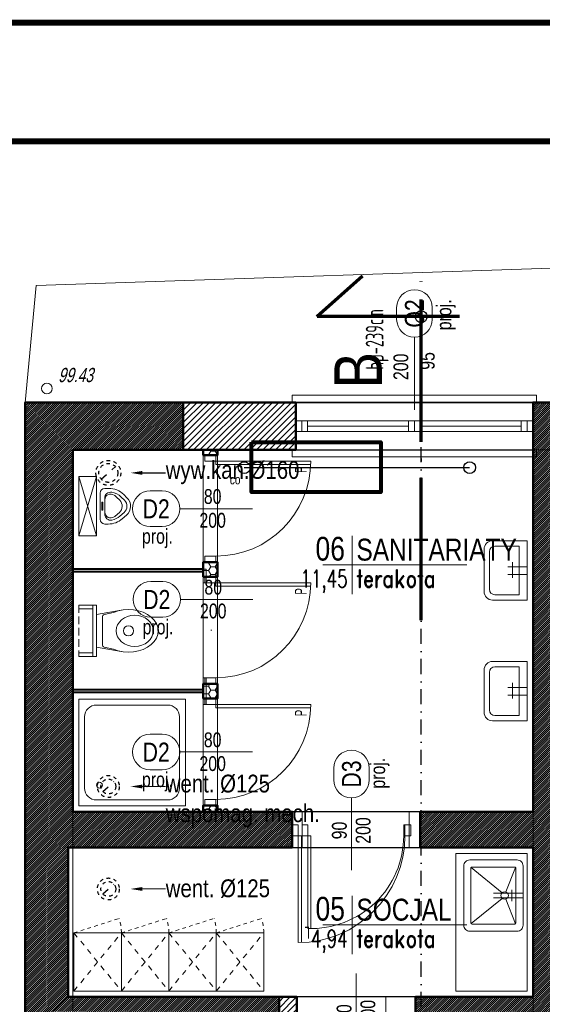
# Model space of a CAD drawing. Header units: centimetres. Extents: x -2715 to 104803, y -1446 to 32152.
# Tile 12 of 27: x 86211 to 86651, y 700 to 1529. Entities that reach past the tile are written whole.
import ezdxf
from ezdxf import colors
from ezdxf.entities.mleader import LeaderData, LeaderLine
from ezdxf.enums import TextEntityAlignment as Align
from ezdxf.math import Vec2, Vec3

# ---------------------------------------------------------------- set-up
doc = ezdxf.new("R2010")
doc.units = ezdxf.units.CM
doc.header["$MEASUREMENT"] = 0
for name, pattern in [('ACAD_ISO04W100', [30, 24, -3, 0, -3]), ('Dash', [0.6, 0.3, -0.3]), ('DASHDOT', [25.4, 12.7, -6.35, 0, -6.35]), ('DASHDOT2', [0.5, 0.25, -0.125, 0, -0.125]), ('DASHED', [19.05, 12.7, -6.35]), ('HIDDENX2', [19.05, 12.7, -6.35])]:
    doc.linetypes.add(name, pattern=pattern)
for name, color, linetype, lineweight in [('0_TXT', 7, 'Continuous', 15), ('0_TXT niewidoczne', 7, 'Continuous', 15), ('0_TXT_rzędne wys.', 30, 'Continuous', 15), ('1_ hatch', 8, 'Continuous', 9), ('1_ przerywana  S_CONSTRUCTION', 124, 'DASHDOT2', 25), ('1_ view 1', 7, 'Continuous', 15), ('1_ view 3', 8, 'Continuous', 9), ('1_ wall DIV', 52, 'Continuous', 40), ('1_ wall STRUCT', 72, 'Continuous', 50), ('2_ equipment istn.', 8, 'Continuous', 9), ('IS_obrys', 6, 'Continuous', 30), ('przekroj projektowany', 10, 'ACAD_ISO04W100', 70)]:
    doc.layers.add(name, color=color, linetype=linetype, lineweight=lineweight)
doc.layers.add('1_ area', color=30, linetype='Continuous', lineweight=9, plot=False)
for name, color, linetype in [('1_ dach - osie', 7, 'DASHDOT'), ('3_KRATA_dzrwi istn.', 102, 'Continuous'), ('3_KRATA_okno istn.', 9, 'ZIGZAG'), ('DIM', 7, 'Continuous')]:
    doc.layers.add(name, color=color, linetype=linetype)
for name, color, linetype, lineweight, true_color in [('1_ doors proj.', 7, 'Continuous', 15, 0x1a8cff), ('1_ hatch proj.', 7, 'Continuous', 9, 0x1a8cff), ('1_ wall STRUCT proj.', 7, 'Continuous', 50, 0x1a8cff), ('1_ wall STRUCT-DIV rozbiorka', 7, 'Continuous', 9, 0xff0a0a), ('1_ windows proj.', 7, 'Continuous', 15, 0x1a8cff), ('2_ doors description proj.', 7, 'Continuous', 15, 0x1a8cff), ('2_ equipment proj.', 7, 'Continuous', 9, 0x1a8cff)]:
    doc.layers.add(name, color=color, linetype=linetype, lineweight=lineweight, true_color=true_color)
doc.styles.add('ARIAL', font='arial.ttf', dxfattribs={"width": 0.8})
doc.styles.add('BIKTS', font='bikromsw.shx', dxfattribs={"width": 0.85})
doc.styles.add('H_POM', font='ARIALN.TTF', dxfattribs={"width": 0.7, "height": 18})
doc.styles.add('opis100', font='ARIALN.TTF', dxfattribs={"height": 18})
doc.styles.get("Standard").update_dxf_attribs({"font": 'arial.ttf'})
doc.styles.add('TXT3', font='geniso.shx', dxfattribs={"width": 0.75})
doc.styles.add('TXT_D', font='arial.ttf')
doc.styles.add('TXT_M', font='romans.shx', dxfattribs={"width": 0.75, "oblique": 15})
doc.styles.add('TXT_S', font='romand.shx')
doc.linetypes.add('FENCELINE9', pattern='A,1e-09,[163,AAA.SHX,S=1,R=0,X=0,Y=0],1.5,-0.5', length=2)
doc.linetypes.add('Rozbiö˘ka', pattern='A,7,[121,msgB.shx,S=1,R=0,X=0.5,Y=-1.826635],7', length=14)
doc.linetypes.add('TRACKS', pattern='A,0.15,[130,ltypeshp.shx,S=0.25,R=0,X=0,Y=0],0.15', length=0.3)
doc.linetypes.add('ZIGZAG', pattern='A,0.0001,-0.2,[131,ltypeshp.shx,S=0.2,R=0,X=-0.2,Y=0],-0.4,[131,ltypeshp.shx,S=0.2,R=180,X=0.2,Y=0],-0.2', length=0.8001)

# ---------------------------------------------------------------- blocks, each defined once
blk = doc.blocks.new('fdgdfhfbgfh')
at = {"linetype": 'TRACKS', "ltscale": 10}
blk.add_lwpolyline([(0, 0), (190, 0)], dxfattribs=at)
for centre in [(0, 0), (190, 0)]:
    blk.add_circle(centre, 5)
at = {"style": 'BIKTS', "width": 0.8}
blk.add_attdef('W', text='', height=8, rotation=0.00001, dxfattribs=at).set_placement((-7.65, -6.07), align=Align.TOP_CENTER)
blk = doc.blocks.new('fdgdfhfghgfsh')
at = {"linetype": 'Continuous'}
for p, q in [((0, 90), (-90, 90)), ((-90, 90), (-90, 0)), ((-15, 85), (-75, 85)), ((0, 0), (0, 90)), ((-85, 75), (-85, 15)), ((-5, 15), (-5, 75)), ((-90, 0), (0, 0)), ((-75, 5), (-15, 5))]:
    blk.add_line(p, q, dxfattribs=at)
for centre, major_axis, start_param, end_param in [((-75, 75), (-7.07, -7.07), 3.926991, 5.497787), ((-15, 75), (7.07, -7.07), 0.785398, 2.356194), ((-17.5, 17.5), (-1.77, -1.77), 3.926991, 10.210176), ((-75, 15), (7.07, -7.07), 3.926991, 5.497787), ((-15, 15), (-7.07, -7.07), 0.785398, 2.356194)]:
    blk.add_ellipse(centre, major_axis=major_axis, ratio=1, start_param=start_param, end_param=end_param, dxfattribs=at)
blk = doc.blocks.new('PISUAR MINI')
for p, q in [((-15, -2.36), (-15, 1)), ((-11, 5), (11, 5)), ((-6.86, 1), (6.78, 1)), ((15, -1.92), (15, 1)), ((8.35, -7.72), (5.27, -11.29)), ((-9.88, -14.93), (-7.19, -17.7)), ((-7.74, -8.84), (-5.04, -11.6)), ((-7.74, -12.84), (-5.04, -15.6)), ((8.35, -11.72), (5.27, -15.29)), ((10.62, -13.69), (7.54, -17.25))]:
    blk.add_line(p, q)
blk.add_lwpolyline([(25, 8), (-25, 8), (-25, 23), (25, 23), (25, 8), (-25, 23), (25, 23), (-25, 8)])
blk.add_lwpolyline([(-3.32, 3.42), (3.32, 3.42), (3.32, 2.71), (-3.32, 2.71)], close=True)
for centre, radius, start, end in [((-11, 1), 4, 90, 180), ((-6.86, -4), 5, 90, 189.42886), ((-5.26, -4), 5, 90, 214.32059), ((4.94, -4), 5, 322.51925, 90), ((6.78, -4), 5, 347.96584, 90), ((11, 1), 4, 0, 90), ((3, -2.36), 18, 180, 224.30098), ((3, -2.36), 15, 189.42886, 224.30098), ((3, 1.64), 15, 214.32059, 224.30098), ((-3, -1.92), 15, 319.15876, 347.96584), ((-3, 2.08), 15, 319.15876, 322.51925), ((-3, -1.92), 18, 319.15876, 0), ((-0.03, -6.71), 7, 224.30098, 319.15876), ((-0.03, -10.71), 7, 224.30098, 319.15876), ((-0.03, -10.71), 10, 224.30098, 319.15876)]:
    blk.add_arc(centre, radius, start, end)
blk = doc.blocks.new('WC do stelaża')
at = {"lineweight": 9}
for p, q in [((-21.5, 0), (-21.5, -15)), ((-18.5, 0), (-18.5, -12)), ((18.5, -12), (18.5, 0)), ((21.5, -15), (21.5, 0)), ((21.5, -12), (-21.5, -12)), ((21.5, -15), (-21.5, -15))]:
    blk.add_line(p, q, dxfattribs=at)
at = {"linetype": 'DASHED', "lineweight": 9, "ltscale": 0.5}
blk.add_line((21.5, 0), (-21.5, 0), dxfattribs=at)
for p, q in [((-13.66, -15), (-17.45, -35.88)), ((13.66, -15), (17.45, -35.88)), ((-15.52, -29.33), (-13.66, -21.53)), ((-13.66, -23.13), (-13.66, -23.13)), ((-11.71, -19.99), (11.71, -19.99)), ((15.52, -29.33), (13.66, -21.53)), ((13.66, -23.13), (13.66, -23.13))]:
    blk.add_line(p, q)
at = {"lineweight": 13}
blk.add_circle((0, -41.93), 4.26, dxfattribs=at)
for centre, start, end in [((-11.71, -21.99), 90, 166.59682), ((11.71, -21.99), 13.40318, 90)]:
    blk.add_arc(centre, 2, start, end)
at = {"extrusion": (0, 0, -1)}
blk.add_ellipse((0, -42), major_axis=(0, 25), ratio=0.72, start_param=1.03929, end_param=5.243895, dxfattribs=at)
at = {"lineweight": 13}
blk.add_ellipse((0, -47.25), major_axis=(0, 15.64), ratio=0.845898, dxfattribs=at)
blk = doc.blocks.new('zlew 60x50')
for p, q in [((-2, -25), (-2, 0)), ((2, -25), (2, 0)), ((-3.01, -14.66), (-23.71, -6.29)), ((3.01, -14.66), (23.71, -6.29)), ((4.82, -9.59), (-4.69, -9.59)), ((-2.39, -17.5), (-23.68, -43.73)), ((23.68, -43.73), (2.39, -17.5))]:
    blk.add_line(p, q)
for points in [[(30, -5), (30, -45, -0.414214), (25, -50), (-25, -50, -0.414214), (-30, -45), (-30, -5, -0.414214), (-25, 0), (25, 0, -0.414214)], [(24, -7), (24, -43, -0.414214), (23, -44), (-23, -44, -0.414214), (-24, -43), (-24, -7, -0.414214), (-23, -6), (23, -6, -0.414214)]]:
    blk.add_lwpolyline(points, format="xyb", close=True)
blk.add_circle((0, -15.5), 3.12)
blk = doc.blocks.new('UMYWALKA')
for p, q in [((32, 55), (0, 55)), ((0, 55), (0, 0)), ((7.48, 50), (7.48, 5)), ((30, 50), (7.48, 50)), ((40, 8), (40, 47)), ((35, 10), (35, 45)), ((17.77, 31.32), (0, 31.32)), ((13.59, 34.46), (13.59, 19.84)), ((17.77, 24.01), (0, 24.01)), ((0, 0), (32, 0)), ((7.48, 5), (30, 5))]:
    blk.add_line(p, q)
for centre, radius, start, end in [((32, 47), 8, 0, 90), ((30, 45), 5, 0, 90), ((30, 10), 5, 270, 0), ((32, 8), 8, 270, 0)]:
    blk.add_arc(centre, radius, start, end)
blk = doc.blocks.new('MET')
at = {"layer": '0_TXT niewidoczne'}
for p, q in [((0, -20), (0, 20)), ((-20, 0), (78.66, 0))]:
    blk.add_line(p, q, dxfattribs=at)
at = {"style": 'TXT_D', "width": 0.8, "flags": 4}
blk.add_attdef('NUMER', text='', height=15, dxfattribs=at).set_placement((-6.73, 3.76), align=Align.RIGHT)
blk.add_attdef('NAZWA', (4.15, 3.76), '', height=15, dxfattribs=at)
at = {"layer": '0_TXT niewidoczne', "style": 'TXT_M', "width": 0.8, "flags": 4}
blk.add_attdef('M2', text='', height=12, dxfattribs=at).set_placement((-6.06, -15.36), align=Align.RIGHT)
blk.add_attdef('POSADZKA', (4.15, -15.36), '', height=12, dxfattribs=at)
blk = doc.blocks.new('vcxbvnbnbvmn')
at = {"color": 7}
for points in [[(-200, 15.5), (-203, 15.5), (-203, 21.5), (3, 21.5), (3, 21.5), (3, 15.5), (0, 15.5)], [(-200, -24.5), (-203, -24.5), (-203, -30.5), (3, -30.5), (3, -27.5), (3, -24.5), (0, -24.5)]]:
    blk.add_lwpolyline(points, dxfattribs=at)
at = {"color": 253, "linetype": 'HIDDENX2'}
for points in [[(-200, 15.5), (0, 15.5)], [(-200, -24.5), (0, -24.5)]]:
    blk.add_lwpolyline(points, dxfattribs=at)
for points in [[(-200, 0), (-195, 0), (-195, -9), (-200, -9), (-200, 0)], [(-195, 0), (-105, 0)], [(-195, 0), (-190, 0), (-190, -9), (-195, -9), (-195, 0)], [(-190, -4.5), (-105, -4.5)], [(-105, 0), (-100, 0), (-100, -9), (-105, -9), (-105, 0)], [(-100, 0), (-95, 0), (-95, -9), (-100, -9), (-100, 0)], [(-95, 0), (-5, 0)], [(-95, -4.5), (-10, -4.5)], [(-10, 0), (-5, 0), (-5, -9), (-10, -9), (-10, 0)], [(-5, 0), (0, 0), (0, -9), (-5, -9), (-5, 0)], [(-195, -9), (-105, -9)], [(-95, -9), (-5, -9)]]:
    blk.add_lwpolyline(points)
blk = doc.blocks.new('gfdgfhgfjhgjhgjhgjh')
for p, q in [((-9.09, -5), (-9.09, 0)), ((0, 0), (0, -5)), ((0, -5), (-9.09, -5)), ((0, -5), (80, -5)), ((0, -7.73), (79.95, -7.73)), ((-9.09, -85), (0, -85)), ((0, -85), (0, -90))]:
    blk.add_line(p, q)
for points in [[(0, 0), (-9.09, 0), (-9.09, -5), (0, -5)], [(0, -85), (-9.09, -85), (-9.09, -90), (0, -90)]]:
    blk.add_lwpolyline(points, close=True)
for points in [[(0, -5), (0, -7.73)], [(-3.18, -45), (-4.18, -45)]]:
    blk.add_lwpolyline(points)
blk.add_arc((0, -5), 80, 270, 0)
at = {"insert": (66.67, -14.86), "char_height": 10, "width": 6.2032, "attachment_point": 1, "rotation": 90, "style": 'H_POM'}
blk.add_mtext('P', dxfattribs=at)
blk = doc.blocks.new('_OZN.DRZWI')
blk.add_line((0, 0), (61.07, 0))
blk.add_lwpolyline([(-15, 15, -1), (-15, -15), (-25, -15, -1), (-25, 15)], format="xyb", close=True)
at = {"style": 'BIKTS', "width": 0.8}
blk.add_attdef('WYSOK', text='', height=8, rotation=0.00001, dxfattribs=at).set_placement((27.59, 12.75), align=Align.TOP_CENTER)
for p in [(-20, 0), (75.14, 0)]:
    blk.add_attdef('OZN', text='', height=8, rotation=0.00001, dxfattribs=at).set_placement(p, align=Align.MIDDLE)
blk.add_attdef('SZEROK', text='', height=8, rotation=0.00001, dxfattribs=at).set_placement((27.59, -12.4), align=Align.CENTER)
blk = doc.blocks.new('htjhykjjhkjh')
at = {"layer": '1_ wall STRUCT-DIV rozbiorka', "linetype": 'Rozbiö˘ka'}
for p, q in [((4.55, 4.55), (0, 4.55)), ((4.55, -4.55), (4.55, 4.55)), ((85.45, 4.55), (85.45, -4.55)), ((0, -4.55), (4.55, -4.55)), ((4.55, -4.55), (4.55, -82.68)), ((7.27, -4.55), (7.27, -82.73)), ((85.45, -4.55), (90, -4.55))]:
    blk.add_line(p, q, dxfattribs=at)
for points in [[(0, -4.55), (0, 4.55), (4.55, 4.55), (4.55, -4.55)], [(85.45, -4.55), (85.45, 4.55), (90, 4.55), (90, -4.55)]]:
    blk.add_lwpolyline(points, close=True, dxfattribs=at)
blk.add_lwpolyline([(4.55, -4.55), (7.27, -4.55)], dxfattribs=at)
blk.add_arc((7.27, -4.55), 78.18, 268.00067, 0, dxfattribs=at)
blk = doc.blocks.new('GFDGFDHFHGFHGFRE')
for p, q in [((-9.09, 0), (-9.09, -5)), ((0, -5), (0, 0)), ((-9.09, -5), (-99.09, -5)), ((-9.09, -7.73), (-99.05, -7.73)), ((-9.09, -5), (0, -5)), ((-9.09, -95), (-9.09, -100)), ((0, -95), (-9.09, -95))]:
    blk.add_line(p, q)
for points in [[(-9.09, 0), (0, 0), (0, -5), (-9.09, -5)], [(-9.09, -95), (0, -95), (0, -100), (-9.09, -100)]]:
    blk.add_lwpolyline(points, close=True)
for points in [[(-9.09, -5), (-9.09, -7.73)], [(-5.91, -50), (-4.91, -50)]]:
    blk.add_lwpolyline(points)
blk.add_arc((-9.09, -5), 90, 180, 270)
at = {"insert": (-85.76, -14.86), "char_height": 10, "width": 6.2032, "attachment_point": 7, "rotation": 90, "style": 'H_POM'}
blk.add_mtext('L', dxfattribs=at)
blk = doc.blocks.new('BFGHJHGJHGKHG')
at = {"linetype": 'Dash', "ltscale": 10}
for points in [[(0, 49), (38.11, 61.14)], [(40, 49), (78.11, 61.14)]]:
    blk.add_lwpolyline(points, dxfattribs=at)
blk.add_lwpolyline([(0, 49), (80, 49), (80, 0), (0, 0), (0, 49), (40, 49), (40, 0)])
at = {"linetype": 'Dash', "ltscale": 15}
for points in [[(0, 0), (40, 49), (0, 49), (40, 0), (0, 0)], [(40, 0), (80, 49), (40, 49), (80, 0), (40, 0)]]:
    blk.add_lwpolyline(points, dxfattribs=at)
at = {"linetype": 'Dash', "ltscale": 10}
for centre in [(0, 49), (40, 49)]:
    blk.add_arc(centre, 40, 0, 17.67239, dxfattribs=at)
blk = doc.blocks.new('WSP')
at = {"linetype": 'Continuous'}
blk.add_circle((0, 0), 0.045, dxfattribs=at)
blk = doc.blocks.new('GRFHGFJNHGJMKH')
at = {"layer": '1_ dach - osie'}
blk.add_line((0, -1754.68), (0, 0), dxfattribs=at)
at = {"layer": 'DIM'}
blk.add_circle((0, 0), 5, dxfattribs=at)
at = {"layer": 'przekroj projektowany', "ltscale": 5}
blk.add_line((0, -255.74), (0, 33.98), dxfattribs=at)
at = {"layer": 'przekroj projektowany', "ltscale": 5, "extrusion": (0, 0, -1)}
blk.add_lwpolyline([(-32.24, 0), (87.85, 0), (49.36, 34.32)], dxfattribs=at)
at = {"layer": 'przekroj projektowany', "color": 7, "ltscale": 5, "insert": (-73.17, -29.87), "char_height": 40, "width": 94.4403, "attachment_point": 3, "rotation": 90, "style": 'opis100'}
blk.add_mtext('B', dxfattribs=at)
blk = doc.blocks.new('vfgdgfdghfh')
at = {"layer": '1_ przerywana  S_CONSTRUCTION', "color": 150, "linetype": 'Dash', "ltscale": 20}
blk.add_lwpolyline([(-4.68, -4.14), (4.68, 4.14)], dxfattribs=at)
at = {"layer": '1_ przerywana  S_CONSTRUCTION', "color": 150, "linetype": 'Dash', "ltscale": 10}
for radius in [9.25, 6.25]:
    blk.add_circle((0, 0), radius, dxfattribs=at)
at = {"layer": '0_TXT', "color": 150}
ml = blk.add_multileader_mtext('Standard', dxfattribs=at)
ml.set_content('{\\fArial Narrow|b0|i0|c238|p34;\\H83.333333x;went. %%C125}', color=150)
ml.set_leader_properties()
ml.build(insert=Vec2(0, 0))
ml.multileader.update_dxf_attribs({"dogleg_length": 0.36, "arrow_head_size": 10})
ctx = ml.context
ctx.base_point, ctx.char_height, ctx.arrow_head_size, ctx.landing_gap_size, ctx.plane_origin = Vec3(48.3, 0), 0.18, 10, 0.09, Vec3(18.74, 0)
notes = []
notes.append((ctx, [(0, (1, 1, 0), (47.94, 0), (1, 0), 0.36, [(0, [(18.74, 0)], 0, [])])]))
ctx.mtext.insert, ctx.mtext.flow_direction = Vec3(48.39, 8.08), 5
for ctx, leaders in notes:
    for number, flags, end, landing, length, lines in leaders:
        leader = LeaderData()
        leader.index, (leader.has_last_leader_line, leader.has_dogleg_vector, leader.attachment_direction) = number, flags
        leader.last_leader_point, leader.dogleg_vector, leader.dogleg_length = Vec3(end), Vec3(landing), length
        for number, points, colour, breaks in lines:
            line = LeaderLine()
            line.index, line.vertices, line.color, line.breaks = number, Vec3.list(points), colors.encode_raw_color(colour), breaks
            leader.lines.append(line)
        ctx.leaders.append(leader)
blk = doc.blocks.new('hbgfhgfjg')
at = {"layer": '1_ przerywana  S_CONSTRUCTION', "color": 150, "linetype": 'Dash', "ltscale": 20}
blk.add_lwpolyline([(-4.68, -4.14), (4.68, 4.14)], dxfattribs=at)
at = {"layer": '1_ przerywana  S_CONSTRUCTION', "color": 150, "linetype": 'Dash', "ltscale": 10}
for radius in [9.25, 6.25]:
    blk.add_circle((0, 0), radius, dxfattribs=at)
at = {"layer": '0_TXT', "color": 150}
ml = blk.add_multileader_mtext('Standard', dxfattribs=at)
ml.set_content('{\\fArial Narrow|b0|i0|c238|p34;\\H83.333333x;went. %%C125\\Pwspomag. mech.}', color=150)
ml.set_leader_properties()
ml.build(insert=Vec2(0, 0))
ml.multileader.update_dxf_attribs({"dogleg_length": 0.36, "arrow_head_size": 10})
ctx = ml.context
ctx.base_point, ctx.char_height, ctx.arrow_head_size, ctx.landing_gap_size, ctx.plane_origin = Vec3(48.3, 0), 0.18, 10, 0.09, Vec3(18.74, 0)
notes = []
notes.append((ctx, [(0, (1, 1, 0), (47.94, 0), (1, 0), 0.36, [(0, [(18.74, 0)], 0, [])])]))
ctx.mtext.insert, ctx.mtext.flow_direction = Vec3(48.39, 9.98), 5
for ctx, leaders in notes:
    for number, flags, end, landing, length, lines in leaders:
        leader = LeaderData()
        leader.index, (leader.has_last_leader_line, leader.has_dogleg_vector, leader.attachment_direction) = number, flags
        leader.last_leader_point, leader.dogleg_vector, leader.dogleg_length = Vec3(end), Vec3(landing), length
        for number, points, colour, breaks in lines:
            line = LeaderLine()
            line.index, line.vertices, line.color, line.breaks = number, Vec3.list(points), colors.encode_raw_color(colour), breaks
            leader.lines.append(line)
        ctx.leaders.append(leader)

msp = doc.modelspace()

# ---------------------------------------------------------------- hatches: boundary and pattern name
at = {"layer": '1_ hatch'}
h = msp.add_hatch(dxfattribs=at)
h.set_pattern_fill('ANSI31', color=256, scale=10)
h.paths.add_polyline_path([(86255.57, 517.9), (86215.57, 517.9), (86215.55, 1206.93), (86348.55, 1206.93), (86348.55, 1166.93), (86255.55, 1166.93), (86255.55, 861.93), (86440.51, 861.93), (86440.51, 831.93), (86251.55, 831.93), (86251.55, 705.93), (86429.55, 705.93), (86429.55, 681.93), (86255.55, 681.93)])
h = msp.add_hatch(dxfattribs=at)
h.set_pattern_fill('ANSI31', color=256, scale=10)
h.paths.add_polyline_path([(86685.55, 619.93), (86650.07, 619.93), (86643.55, 619.93), (86643.55, 681.93), (86544.51, 681.93), (86544.51, 705.93), (86643.55, 705.93), (86643.55, 831.93), (86548.51, 831.93), (86548.51, 861.93), (86643.55, 861.93), (86643.55, 1206.93), (86830.55, 1206.93), (86830.55, 1166.93), (86685.55, 1166.93), (86685.55, 705.93), (86900.55, 705.93), (86900.55, 681.93), (86685.55, 681.93)])
at = {"layer": '1_ hatch proj.'}
h = msp.add_hatch(dxfattribs=at)
h.set_pattern_fill('ANSI31', color=256, scale=30)
h.set_pattern_definition([(45, (433.1667, -2e-12), (-2.65165043, 2.65165043), [])])
h.paths.add_polyline_path([(86348.55, 1166.93), (86443.55, 1166.93), (86443.55, 1206.93), (86348.55, 1206.93)])
h = msp.add_hatch(dxfattribs=at)
h.set_pattern_fill('HONEY', color=256, scale=30)
h.paths.add_polyline_path([(86365.55, 1162.35), (86365.55, 1166.93), (86377.55, 1166.93), (86377.55, 1162.35)])
h = msp.add_hatch(dxfattribs=at)
h.set_pattern_fill('HONEY', color=256, scale=30)
h.paths.add_polyline_path([(86365.55, 1059.85), (86365.55, 1072.35), (86377.55, 1072.35), (86377.55, 1059.85)])
h = msp.add_hatch(dxfattribs=at)
h.set_pattern_fill('HONEY', color=256, scale=30)
h.paths.add_polyline_path([(86365.55, 957.35), (86365.55, 969.85), (86377.55, 969.85), (86377.55, 957.35)])
h = msp.add_hatch(dxfattribs=at)
h.set_pattern_fill('HONEY', color=256, scale=30)
h.paths.add_polyline_path([(86365.55, 867.35), (86365.55, 861.93), (86377.55, 861.93), (86377.55, 867.35)])
h = msp.add_hatch(dxfattribs=at)
h.set_pattern_fill('ANSI31', color=256, scale=30)
h.set_pattern_definition([(45, (-154, -2e-12), (-2.65165043, 2.65165043), [])])
h.paths.add_polyline_path([(86429.55, 705.93), (86444.51, 705.93), (86444.51, 681.93), (86429.55, 681.93)])

# ---------------------------------------------------------------- linework, layer by layer
at = {"lineweight": 50, "const_width": 5}
msp.add_lwpolyline([(85600.17, -1443.15), (85600.17, 1526.85), (89800.17, 1526.85), (89800.17, -1443.15), (85600.17, -1443.15)], dxfattribs=at)
at = {"lineweight": 50}
msp.add_lwpolyline([(86020.17, -1343.15, 5, 5, 0), (86020.17, 1426.85, 5, 5, 0), (89700.17, 1426.85, 5, 5, 0), (89700.17, -1343.15, 5, 5, 0)], format="xyseb", close=True, dxfattribs=at)
at = {"layer": '1_ area'}
for points in [[(89183.91, -489.07), (86215.55, -489.07), (86215.55, 1206.93), (89183.91, 1206.93)], [(86255.55, 861.93), (86643.55, 861.93), (86643.55, 1166.93), (86255.55, 1166.93)], [(86365.55, 861.93), (86255.55, 861.93), (86255.55, 1166.93), (86365.55, 1166.93)], [(89158.55, -449.07), (86255.55, -449.07), (86255.55, 1166.93), (89158.55, 1166.93)], [(86643.55, -449.07), (86255.55, -449.07), (86255.55, 1166.93), (86643.55, 1166.93)]]:
    msp.add_lwpolyline(points, close=True, dxfattribs=at)
for points in [[(86643.55, 861.93), (86377.55, 861.93), (86377.55, 1166.93), (86643.55, 1166.93), (86643.55, 861.93)], [(86251.55, 705.93), (86251.55, 831.93), (86643.55, 831.93), (86643.55, 705.93), (86251.55, 705.93)], [(86251.55, 705.93), (86251.55, 831.93), (86643.55, 831.93), (86643.55, 705.93), (86251.55, 705.93)]]:
    msp.add_lwpolyline(points, dxfattribs=at)
at = {"layer": '1_ hatch'}
msp.add_lwpolyline([(89230.29, 1406.47), (89230.29, 1206.93), (89183.55, 1206.93), (89183.55, 1236.93), (89158.55, 1236.93), (89158.55, 1206.93), (86215.55, 1206.93), (86224.83, 1305.31), (89230.29, 1406.47)], dxfattribs=at)
at = {"layer": '1_ przerywana  S_CONSTRUCTION', "color": 99, "linetype": 'Dash', "ltscale": 20, "true_color": 0x1d5d29}
msp.add_lwpolyline([(86279.55, 1142.21), (86291.54, 1152.81)], dxfattribs=at)
at = {"layer": '1_ przerywana  S_CONSTRUCTION', "color": 99, "linetype": 'Dash', "ltscale": 10, "true_color": 0x1d5d29}
for radius in [10.5, 8]:
    msp.add_circle((86285.55, 1147.51), radius, dxfattribs=at)
at = {"layer": '1_ view 3'}
msp.add_lwpolyline([(86215.55, 1206.93), (86224.83, 1305.31), (89230.29, 1406.47)], dxfattribs=at)
at = {"layer": '1_ wall DIV'}
for points in [[(86365.55, 1066.51), (86255.55, 1066.51)], [(86365.55, 1064.01), (86255.55, 1064.01)], [(86365.55, 1059.85), (86365.55, 1066.51)], [(86365.55, 964.85), (86255.55, 964.85)], [(86365.55, 962.35), (86255.55, 962.35)]]:
    msp.add_lwpolyline(points, dxfattribs=at)
at = {"layer": '1_ wall STRUCT'}
msp.add_lwpolyline([(86255.55, 517.9), (86215.55, 517.9), (86215.55, 1206.93), (86348.55, 1206.93), (86348.55, 1166.93), (86255.55, 1166.93), (86255.55, 861.93), (86440.51, 861.93), (86440.51, 831.93), (86251.55, 831.93), (86251.55, 705.93), (86429.55, 705.93), (86429.55, 681.93), (86255.55, 681.93)], close=True, dxfattribs=at)
msp.add_lwpolyline([(86685.55, 619.93), (86650.07, 619.93), (86643.55, 619.93), (86643.55, 681.93), (86544.51, 681.93), (86544.51, 705.93), (86643.55, 705.93), (86643.55, 831.93), (86548.51, 831.93), (86548.51, 861.93), (86643.55, 861.93), (86643.55, 1206.93), (86830.55, 1206.93), (86830.55, 1166.93), (86685.55, 1166.93), (86685.55, 705.93), (86900.55, 705.93), (86900.55, 681.93), (86685.55, 681.93), (86685.55, 619.93)], dxfattribs=at)
at = {"layer": '1_ wall STRUCT proj.'}
for points in [[(86348.55, 1166.93), (86443.55, 1166.93), (86443.55, 1206.93), (86348.55, 1206.93), (86348.55, 1166.93)], [(86365.55, 1162.35), (86365.55, 1166.93), (86377.55, 1166.93), (86377.55, 1162.35), (86365.55, 1162.35)], [(86365.55, 1059.85), (86365.55, 1072.35), (86377.55, 1072.35), (86377.55, 1059.85), (86365.55, 1059.85)], [(86365.55, 957.35), (86365.55, 969.85), (86377.55, 969.85), (86377.55, 957.35), (86365.55, 957.35)], [(86365.55, 861.93), (86365.55, 867.35), (86377.55, 867.35), (86377.55, 861.93), (86365.55, 861.93)], [(86429.55, 705.93), (86444.51, 705.93), (86444.51, 681.93), (86429.55, 681.93), (86429.55, 705.93)]]:
    msp.add_lwpolyline(points, dxfattribs=at)
at = {"layer": '1_ wall STRUCT-DIV rozbiorka', "linetype": 'Rozbiö˘ka', "ltscale": 0.5}
for points in [[(86365.55, 1066.51), (86365.55, 1054.85), (86368.05, 1054.85), (86368.05, 1066.51), (86365.55, 1066.51)], [(86365.55, 974.85), (86365.55, 952.35), (86368.05, 952.35), (86368.05, 974.85), (86365.55, 974.85)]]:
    msp.add_lwpolyline(points, dxfattribs=at)
at = {"layer": '1_ wall STRUCT-DIV rozbiorka', "linetype": 'Rozbiö˘ka'}
for points in [[(86440.51, 831.93), (86449.05, 831.93), (86449.05, 861.93), (86440.51, 861.93)], [(86548.51, 831.93), (86539.05, 831.93), (86539.05, 861.93), (86548.51, 861.93)], [(86544.51, 681.93), (86519.55, 681.93), (86519.55, 705.93), (86544.51, 705.93)]]:
    msp.add_lwpolyline(points, dxfattribs=at)
at = {"layer": '2_ equipment istn.'}
msp.add_lwpolyline([(86638.55, 710.93), (86578.55, 710.93), (86578.55, 826.93), (86638.55, 826.93), (86638.55, 710.93)], dxfattribs=at)
at = {"layer": '3_KRATA_dzrwi istn.', "linetype": 'FENCELINE9', "ltscale": 2.5}
msp.add_lwpolyline([(86443.55, 1206.93), (86643.55, 1206.93)], dxfattribs=at)
at = {"layer": '3_KRATA_okno istn.', "linetype": 'ZIGZAG', "ltscale": 15}
msp.add_lwpolyline([(86348.55, 1206.93), (86643.55, 1206.93)], dxfattribs=at)
at = {"layer": 'Defpoints', "color": 6, "lineweight": 80}
msp.add_lwpolyline([(86406.09, 1173.35), (86515.09, 1173.35), (86515.09, 1131.35), (86406.09, 1131.35)], close=True, dxfattribs=at)
at = {"layer": 'IS_obrys'}
for points in [[(86215.55, -489.07), (89195.55, -489.07), (89195.55, 1206.93), (86215.55, 1206.93)], [(86255.55, 1166.93), (86643.55, 1166.93), (86643.55, 861.93), (86255.55, 861.93)], [(86251.55, 831.93), (86643.55, 831.93), (86643.55, 705.93), (86251.55, 705.93)]]:
    msp.add_lwpolyline(points, close=True, dxfattribs=at)

# ---------------------------------------------------------------- block references
at = {"layer": '0_TXT'}
ref = msp.add_blockref('MET', (86490.97, 1069.92), dxfattribs=dict(at, xscale=1.23, yscale=1.23, zscale=1.23, rotation=359.9999999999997))
ref.add_attrib('NUMER', '06', dxfattribs={"layer": '0', "height": 20, "style": 'TXT_D', "width": 0.8, "flags": 4}).set_placement((86485, 1073.61), align=Align.RIGHT)
ref.add_attrib('NAZWA', 'SANITARIATY', (86494.66, 1073.61), dxfattribs={"layer": '0', "height": 18.45, "style": 'TXT_D', "width": 0.8, "flags": 4})
ref.add_attrib('M2', '11,45', dxfattribs={"layer": '0', "height": 14.76, "style": 'TXT_S', "width": 0.7, "flags": 4}).set_placement((86487.28, 1051.02), align=Align.RIGHT)
ref.add_attrib('POSADZKA', 'terakota', (86494.66, 1051.02), dxfattribs={"layer": '0', "height": 14.76, "style": 'TXT_S', "width": 0.8, "flags": 4})
for name, p in [('hbgfhgfjg', (86285.55, 883.26)), ('vfgdgfdghfh', (86285.55, 796.93))]:
    msp.add_blockref(name, p, dxfattribs=at)
ref = msp.add_blockref('MET', (86490.97, 766.57), dxfattribs=dict(at, xscale=1.23, yscale=1.23, zscale=1.23, rotation=359.9999999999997))
ref.add_attrib('NUMER', '05', dxfattribs={"layer": '0', "height": 20, "style": 'TXT_D', "width": 0.8, "flags": 4}).set_placement((86485, 770.26), align=Align.RIGHT)
ref.add_attrib('NAZWA', 'SOCJAL', (86494.66, 770.26), dxfattribs={"layer": '0', "height": 18.45, "style": 'TXT_D', "width": 0.8, "flags": 4})
ref.add_attrib('M2', '4,94', dxfattribs={"layer": '0', "height": 14.76, "style": 'TXT_S', "width": 0.7, "flags": 4}).set_placement((86487.28, 747.68), align=Align.RIGHT)
ref.add_attrib('POSADZKA', 'terakota', (86494.66, 747.68), dxfattribs={"layer": '0', "height": 14.76, "style": 'TXT_S', "width": 0.8, "flags": 4})
at = {"layer": '0_TXT_rzędne wys.', "lineweight": 9, "xscale": 99.73580285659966, "yscale": 99.73580285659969, "zscale": 99.73580285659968, "rotation": 28.77486728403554}
msp.add_blockref('WSP', (86233.77, 1218.66), dxfattribs=at)
at = {"layer": '1_ doors proj.'}
for p in [(86376.09, 1162.35), (86376.09, 1059.85), (86376.09, 957.35)]:
    msp.add_blockref('gfdgfhgfjhgjhgjhgjh', p, dxfattribs=at)
at = {"layer": '1_ doors proj.', "rotation": 90}
msp.add_blockref('GFDGFDHFHGFHGFRE', (86440.51, 850.86), dxfattribs=at)
at = {"layer": '1_ view 1'}
msp.add_blockref('GRFHGFJNHGJMKH', (86549.24, 1279.19), dxfattribs=at)
at = {"layer": '1_ wall STRUCT-DIV rozbiorka', "color": 6}
msp.add_blockref('htjhykjjhkjh', (86449.05, 846.31), dxfattribs=at)
at = {"layer": '1_ windows proj.'}
msp.add_blockref('vcxbvnbnbvmn', (86643.55, 1191.43), dxfattribs=at)
at = {"layer": '2_ doors description proj.'}
ref = msp.add_blockref('_OZN.DRZWI', (86543.55, 1261.83), dxfattribs=dict(at, rotation=270))
ref.add_attrib('OZN', 'proj.', dxfattribs={"layer": '0', "color": 7, "lineweight": 5, "height": 12.5, "rotation": 90, "style": 'BIKTS', "width": 0.8}).set_placement((86569.95, 1280.69), align=Align.MIDDLE)
ref.add_attrib('WYSOK', '95', dxfattribs={"layer": '0', "color": 7, "lineweight": 5, "height": 12.5, "rotation": 90, "style": 'BIKTS', "width": 0.8}).set_placement((86548.08, 1241.82), align=Align.TOP_CENTER)
ref.add_attrib('SZEROK', '200', dxfattribs={"layer": '0', "color": 7, "lineweight": 5, "height": 12.5, "rotation": 90, "style": 'BIKTS', "width": 0.8}).set_placement((86538.35, 1236.88), align=Align.CENTER)
ref.add_attrib('OZN', 'O2', dxfattribs={"layer": '0', "color": 7, "lineweight": 5, "height": 16, "rotation": 90, "style": 'ARIAL', "width": 0.8}).set_placement((86543.55, 1281.83), align=Align.MIDDLE)
ref = msp.add_blockref('_OZN.DRZWI', (86345.88, 1117.35), dxfattribs=at)
ref.add_attrib('OZN', 'proj.', dxfattribs={"layer": '0', "color": 7, "lineweight": 5, "height": 12.5, "style": 'BIKTS', "width": 0.8}).set_placement((86326.91, 1092.54), align=Align.MIDDLE)
ref.add_attrib('WYSOK', '200', dxfattribs={"layer": '0', "color": 7, "lineweight": 5, "height": 12.5, "style": 'BIKTS', "width": 0.8}).set_placement((86373.47, 1113.81), align=Align.TOP_CENTER)
ref.add_attrib('SZEROK', '80', dxfattribs={"layer": '0', "color": 7, "lineweight": 5, "height": 12.5, "style": 'BIKTS', "width": 0.8}).set_placement((86373.47, 1121.36), align=Align.CENTER)
ref.add_attrib('OZN', 'D2', dxfattribs={"layer": '0', "color": 7, "lineweight": 5, "height": 16, "style": 'ARIAL', "width": 0.8}).set_placement((86325.88, 1117.35), align=Align.MIDDLE)
ref = msp.add_blockref('_OZN.DRZWI', (86346.38, 1040.94), dxfattribs=at)
ref.add_attrib('OZN', 'proj.', dxfattribs={"layer": '0', "color": 7, "lineweight": 5, "height": 12.5, "style": 'BIKTS', "width": 0.8}).set_placement((86327.41, 1016.14), align=Align.MIDDLE)
ref.add_attrib('WYSOK', '200', dxfattribs={"layer": '0', "color": 7, "lineweight": 5, "height": 12.5, "style": 'BIKTS', "width": 0.8}).set_placement((86373.97, 1037.4), align=Align.TOP_CENTER)
ref.add_attrib('SZEROK', '80', dxfattribs={"layer": '0', "color": 7, "lineweight": 5, "height": 12.5, "style": 'BIKTS', "width": 0.8}).set_placement((86373.97, 1044.96), align=Align.CENTER)
ref.add_attrib('OZN', 'D2', dxfattribs={"layer": '0', "color": 7, "lineweight": 5, "height": 16, "style": 'ARIAL', "width": 0.8}).set_placement((86326.38, 1040.94), align=Align.MIDDLE)
ref = msp.add_blockref('_OZN.DRZWI', (86345.88, 912.35), dxfattribs=at)
ref.add_attrib('OZN', 'proj.', dxfattribs={"layer": '0', "color": 7, "lineweight": 5, "height": 12.5, "style": 'BIKTS', "width": 0.8}).set_placement((86326.91, 887.54), align=Align.MIDDLE)
ref.add_attrib('WYSOK', '200', dxfattribs={"layer": '0', "color": 7, "lineweight": 5, "height": 12.5, "style": 'BIKTS', "width": 0.8}).set_placement((86373.47, 908.81), align=Align.TOP_CENTER)
ref.add_attrib('SZEROK', '80', dxfattribs={"layer": '0', "color": 7, "lineweight": 5, "height": 12.5, "style": 'BIKTS', "width": 0.8}).set_placement((86373.47, 916.36), align=Align.CENTER)
ref.add_attrib('OZN', 'D2', dxfattribs={"layer": '0', "color": 7, "lineweight": 5, "height": 16, "style": 'ARIAL', "width": 0.8}).set_placement((86325.88, 912.35), align=Align.MIDDLE)
ref = msp.add_blockref('_OZN.DRZWI', (86490.51, 873.79), dxfattribs=dict(at, xscale=-1, rotation=89.99999999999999))
ref.add_attrib('OZN', 'proj.', dxfattribs={"layer": '0', "color": 7, "lineweight": 5, "height": 12.5, "rotation": 90, "style": 'BIKTS', "width": 0.8}).set_placement((86514.1, 894.48), align=Align.MIDDLE)
ref.add_attrib('WYSOK', '200', dxfattribs={"layer": '0', "color": 7, "lineweight": 5, "height": 12.5, "rotation": 90, "style": 'BIKTS', "width": 0.8}).set_placement((86494.05, 846.19), align=Align.TOP_CENTER)
ref.add_attrib('SZEROK', '90', dxfattribs={"layer": '0', "color": 7, "lineweight": 5, "height": 12.5, "rotation": 90, "style": 'BIKTS', "width": 0.8}).set_placement((86486.49, 846.19), align=Align.CENTER)
ref.add_attrib('OZN', 'D3', dxfattribs={"layer": '0', "color": 7, "lineweight": 5, "height": 16, "rotation": 90, "style": 'ARIAL', "width": 0.8}).set_placement((86490.51, 893.79), align=Align.MIDDLE)
ref = msp.add_blockref('_OZN.DRZWI', (86494.51, 664.73), dxfattribs=dict(at, rotation=90.00000000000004))
ref.add_attrib('OZN', 'proj.', dxfattribs={"layer": '0', "color": 7, "lineweight": 5, "height": 12.5, "rotation": 90, "style": 'BIKTS', "width": 0.8}).set_placement((86518.1, 644.03), align=Align.MIDDLE)
ref.add_attrib('WYSOK', '200', dxfattribs={"layer": '0', "color": 7, "lineweight": 5, "height": 12.5, "rotation": 90, "style": 'BIKTS', "width": 0.8}).set_placement((86498.05, 692.32), align=Align.TOP_CENTER)
ref.add_attrib('SZEROK', '90', dxfattribs={"layer": '0', "color": 7, "lineweight": 5, "height": 12.5, "rotation": 90, "style": 'BIKTS', "width": 0.8}).set_placement((86490.49, 692.32), align=Align.CENTER)
ref.add_attrib('OZN', 'D3', dxfattribs={"layer": '0', "color": 7, "lineweight": 5, "height": 16, "rotation": 90, "style": 'ARIAL', "width": 0.8}).set_placement((86494.51, 644.73), align=Align.MIDDLE)
at = {"layer": '2_ equipment istn.', "xscale": -1}
for name, p, rotation in [('PISUAR MINI', (86283.55, 1119.43), 89.99999999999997), ('zlew 60x50', (86635.11, 791.39), 270)]:
    msp.add_blockref(name, p, dxfattribs=dict(at, rotation=rotation))
at = {"layer": '2_ equipment istn.', "xscale": 0.909090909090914, "yscale": 0.909090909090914, "zscale": 0.9090909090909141, "rotation": 180.0000000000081}
for p in [(86638.55, 1090.31), (86638.55, 988.6)]:
    msp.add_blockref('UMYWALKA', p, dxfattribs=at)
at = {"layer": '2_ equipment istn.', "rotation": 90}
msp.add_blockref('WC do stelaża', (86260.55, 1014.43), dxfattribs=at)
at = {"layer": '2_ equipment istn.', "xscale": -1}
msp.add_blockref('fdgdfhfghgfsh', (86260.55, 866.93), dxfattribs=at)
at = {"layer": '2_ equipment proj.'}
for p in [(86256.55, 710.93), (86336.55, 710.93)]:
    msp.add_blockref('BFGHJHGJHGKHG', p, dxfattribs=at)
at = {"layer": 'Defpoints'}
msp.add_blockref('fdgdfhfbgfh', (86400.09, 1151.93), dxfattribs=at).add_auto_attribs({'W': 'co'})

# ---------------------------------------------------------------- texts
at = {"layer": '0_TXT_rzędne wys.', "lineweight": 9, "oblique": 15, "width": 0.7}
msp.add_text('99.43', height=12, dxfattribs=at).set_placement((86243.21, 1223.97))
at = {"layer": '2_ doors description proj.', "insert": (86522.03, 1234.49), "char_height": 15, "attachment_point": 7, "rotation": 90, "line_spacing_factor": 0.814815, "style": 'TXT3'}
msp.add_mtext('{\\W0.65;hp-239cm}', dxfattribs=at)

# ---------------------------------------------------------------- leaders
at = {"layer": '0_TXT', "color": 99, "true_color": 0x1d5d29}
ml = msp.add_multileader_mtext('Standard', dxfattribs=at)
ml.set_content('{\\fArial Narrow|b0|i0|c238|p34;\\H83.333333x;\\C119;\\c3761700;wyw.kan.%%C160}', color=150)
ml.set_leader_properties()
ml.build(insert=Vec2(0, 0))
ml.multileader.update_dxf_attribs({"dogleg_length": 0.36, "arrow_head_size": 10})
ctx = ml.context
ctx.base_point, ctx.char_height, ctx.arrow_head_size, ctx.landing_gap_size, ctx.plane_origin = Vec3(86333.85, 1147.51), 0.18, 10, 0.09, Vec3(86304.29, 1147.51)
notes = []
notes.append((ctx, [(0, (1, 1, 0), (86333.49, 1147.51), (1, 0), 0.36, [(0, [(86304.29, 1147.51)], 0, [])])]))
ctx.mtext.insert, ctx.mtext.flow_direction = Vec3(86333.94, 1157.49), 5
for ctx, leaders in notes:
    for number, flags, end, landing, length, lines in leaders:
        leader = LeaderData()
        leader.index, (leader.has_last_leader_line, leader.has_dogleg_vector, leader.attachment_direction) = number, flags
        leader.last_leader_point, leader.dogleg_vector, leader.dogleg_length = Vec3(end), Vec3(landing), length
        for number, points, colour, breaks in lines:
            line = LeaderLine()
            line.index, line.vertices, line.color, line.breaks = number, Vec3.list(points), colors.encode_raw_color(colour), breaks
            leader.lines.append(line)
        ctx.leaders.append(leader)

doc.saveas('drawing.dxf')
